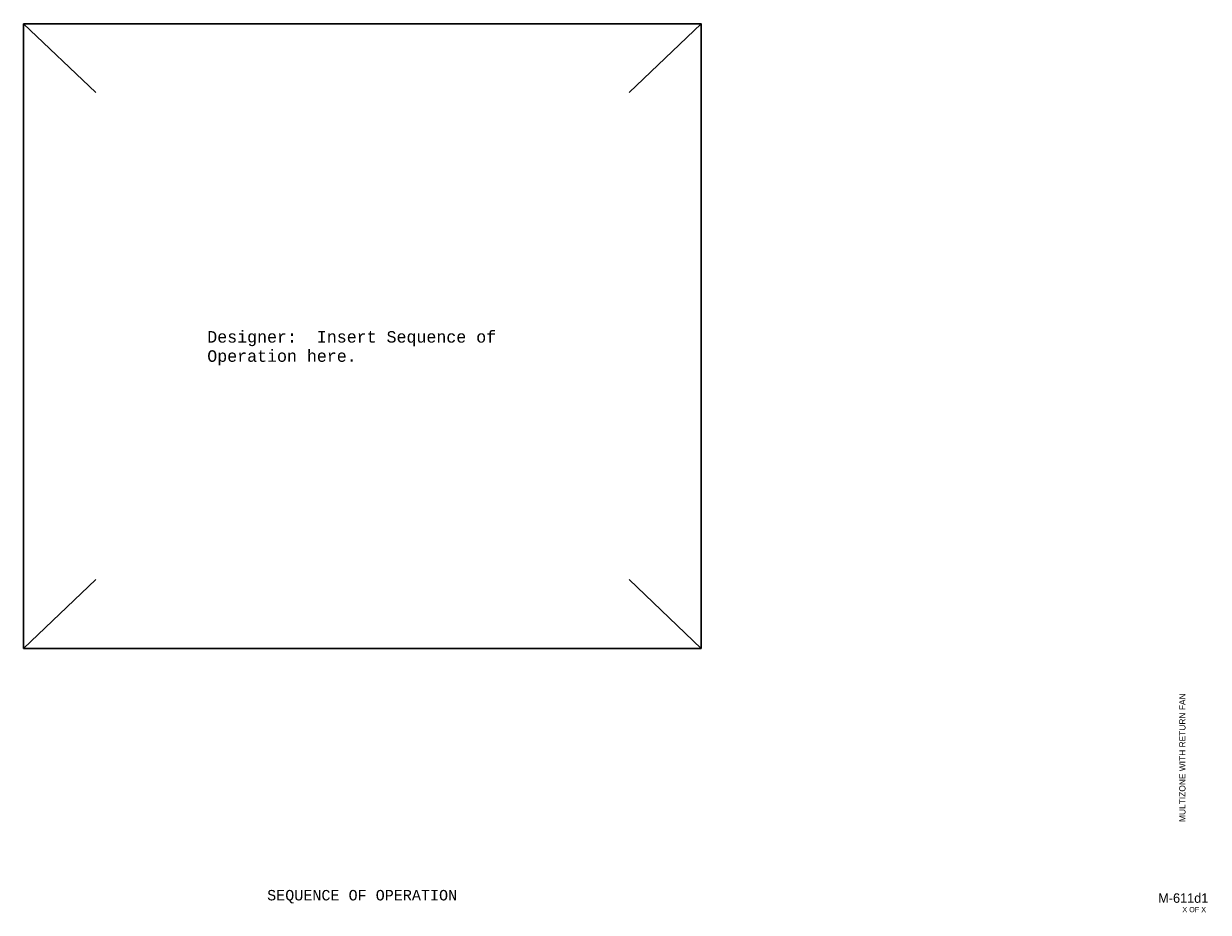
# Model space of a CAD drawing. Header units: inches. Extents: x 9.5 to 32.2, y 0.4 to 17.4.
import ezdxf
from ezdxf.enums import TextEntityAlignment as Align

# ---------------------------------------------------------------- set-up
doc = ezdxf.new("R2010")
doc.units = ezdxf.units.IN
doc.header["$MEASUREMENT"] = 0
for name, color, linetype, lineweight in [('G-ANNO-DATA', 7, 'Continuous', 0), ('M-ANNO-SYMB', 6, 'Continuous', 30), ('M-ANNO-TEXT', 2, 'Continuous', 30)]:
    doc.layers.add(name, color=color, linetype=linetype, lineweight=lineweight)
doc.styles.add('CONTROLTXT', font='monotxt.shx')
doc.styles.add('Style-LOW_RES_FILLED', font='LOW_RES_FILLED.shx')

msp = doc.modelspace()

# ---------------------------------------------------------------- linework, layer by layer
at = {"layer": 'M-ANNO-SYMB'}
for p, q in [((9.488, 17.438), (10.869, 16.122)), ((22.45, 17.438), (21.07, 16.122)), ((10.869, 6.8), (9.488, 5.484)), ((21.07, 6.8), (22.45, 5.484))]:
    msp.add_line(p, q, dxfattribs=at)
msp.add_3dface([(9.488, 17.438), (22.45, 17.438), (22.45, 5.484), (9.488, 5.484)], dxfattribs=at)

# ---------------------------------------------------------------- texts
at = {"layer": 'G-ANNO-DATA', "color": 7, "linetype": 'Continuous', "lineweight": 0, "style": 'Style-LOW_RES_FILLED'}
msp.add_text('MULTIZONE WITH RETURN FAN', height=0.12, rotation=90, dxfattribs=at).set_placement((31.657, 3.392), align=Align.MIDDLE_CENTER)
msp.add_text('M-611d1', height=0.1815, dxfattribs=at).set_placement((31.675, 0.706), align=Align.MIDDLE_CENTER)
msp.add_text('X OF X', height=0.1, dxfattribs=at).set_placement((31.658, 0.535), align=Align.TOP_LEFT)
at = {"layer": 'M-ANNO-TEXT', "linetype": 'Continuous', "style": 'CONTROLTXT'}
msp.add_text('SEQUENCE OF OPERATION', height=0.2, dxfattribs=at).set_placement((15.964, 0.661), align=Align.CENTER)
at = {"layer": 'M-ANNO-TEXT', "color": 2, "insert": (13.001, 11.555), "char_height": 0.2202, "width": 5.53708, "attachment_point": 1, "style": 'CONTROLTXT'}
msp.add_mtext('Designer:  Insert Sequence of Operation here.', dxfattribs=at)

doc.saveas('drawing.dxf')
